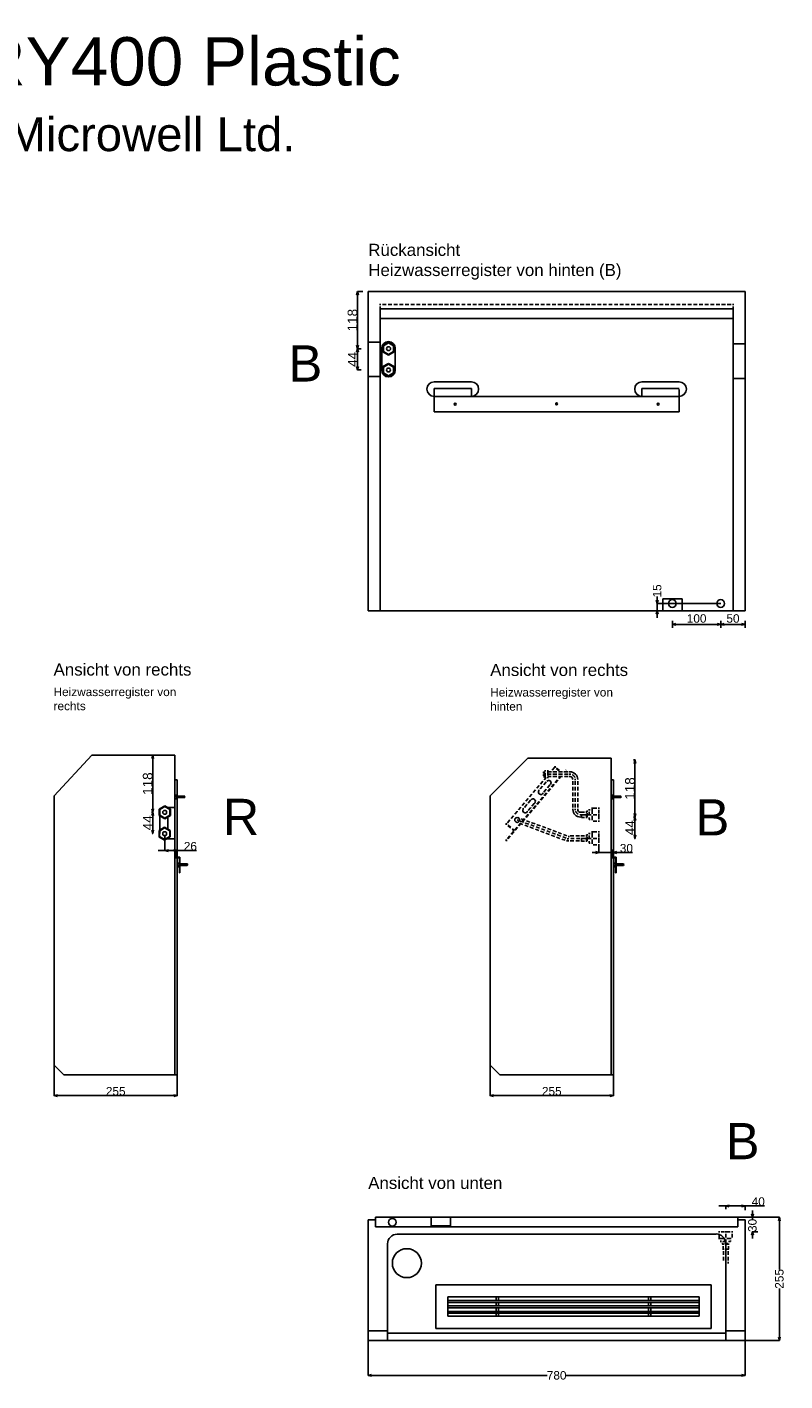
# Model space of a CAD drawing. Extents: x -655 to 2542, y -634 to 2168.
# Tile 4 of 4: x 974 to 2542, y -634 to 2168. Entities that reach past the tile are written whole.
import ezdxf

# ---------------------------------------------------------------- set-up
doc = ezdxf.new("R2010")
doc.units = 0
doc.header["$MEASUREMENT"] = 0
for name, pattern in [('Achse', [11.5, 0, -4, 7.5, 0]), ('Hidden Line', [19.5611, 14.1111, -5.45]), ('Čerchovaná', [215, 100, -50, 15, -50])]:
    doc.linetypes.add(name, pattern=pattern)
for name, color, linetype in [('Desky', 7, 'Continuous'), ('Kóty délkové', 7, 'Continuous'), ('Nábytek a zařízení', 7, 'Continuous'), ('Oblouky a kružnice', 7, 'Continuous'), ('Střechy', 7, 'Continuous'), ('Textové bloky', 7, 'Continuous'), ('Zdi', 7, 'Continuous'), ('Čáry', 7, 'Continuous')]:
    doc.layers.add(name, color=color, linetype=linetype)
doc.styles.add('GENERATED_STYLE_1', font='ARIAL.ttf')
doc.dimstyles.new('Dimstyle_300', dxfattribs={"dimtxt": 17.5, "dimasz": 7.125, "dimexe": 0.18, "dimexo": 0, "dimgap": 0.09, "dimtad": 1, "dimdec": 0, "dimzin": 0, "dimdsep": 46, "dimtxsty": 'GENERATED_STYLE_1', "dimblk": 'ARROWHEAD_3', "dimblk1": 'ARROWHEAD_3', "dimblk2": 'ARROWHEAD_3', "dimcen": 0.09, "dimclrd": 7, "dimclre": 7, "dimclrt": 7, "dimazin": 0, "dimtfac": 1, "dimtdec": 4, "dimtmove": 0, "dimatfit": 0, "dimfxl": 1, "dimtolj": 1, "dimtzin": 0, "dimarcsym": 0})
doc.dimstyles.new('Peter', dxfattribs={"dimtxt": 20, "dimasz": 7.125, "dimexe": 0.18, "dimexo": 0, "dimgap": 0.09, "dimtad": 1, "dimdec": 0, "dimzin": 0, "dimdsep": 46, "dimtxsty": 'GENERATED_STYLE_1', "dimblk": 'ARROWHEAD_3', "dimblk1": 'ARROWHEAD_3', "dimblk2": 'ARROWHEAD_3', "dimcen": 0.09, "dimclrd": 7, "dimclre": 7, "dimclrt": 7, "dimazin": 0, "dimtfac": 1, "dimtdec": 4, "dimtmove": 0, "dimatfit": 0, "dimfxl": 1, "dimtolj": 1, "dimtzin": 0, "dimarcsym": 0})

# ---------------------------------------------------------------- blocks, each defined once
blk = doc.blocks.new('ARROWHEAD_3')
at = {"color": 0, "linetype": 'Continuous'}
blk.add_line((0, 0), (-1, 0), dxfattribs=at)
blk.add_lwpolyline([(-1, 0.2679), (0, 0), (-1, -0.2679)], dxfattribs=at)
blk = doc.blocks.new('*D337')
at = {"layer": 'Defpoints', "color": 0}
for p in [(1030, 20), (1285, 0), (1030, -43.3)]:
    blk.add_point(p, dxfattribs=at)
at = {"layer": 'Kóty délkové', "color": 7, "linetype": 'Continuous', "lineweight": -2}
for p, q in [((1030, 20), (1030, -43.5)), ((1285, 0), (1285, -43.5)), ((1277.9, -43.3), (1037.1, -43.3))]:
    blk.add_line(p, q, dxfattribs=at)
at = {"layer": 'Kóty délkové', "color": 7, "lineweight": -2, "xscale": 7.124999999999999, "yscale": 7.124999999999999, "zscale": 7.124999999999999}
for p, rotation in [((1030, -43.3), 180), ((1285, -43.3), 359.9999999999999)]:
    blk.add_blockref('ARROWHEAD_3', p, dxfattribs=dict(at, rotation=rotation))
at = {"layer": 'Kóty délkové', "color": 7, "linetype": 'Continuous', "insert": (1157.5, -34.3), "char_height": 17.5, "attachment_point": 5, "style": 'GENERATED_STYLE_1'}
blk.add_mtext('\\A1;255', dxfattribs=at)
blk = doc.blocks.new('*D338')
at = {"layer": 'Defpoints', "color": 0}
for p in [(1285, 610), (1259.3, 494), (1259.3, 463.6)]:
    blk.add_point(p, dxfattribs=at)
at = {"layer": 'Kóty délkové', "color": 7, "linetype": 'Continuous', "lineweight": -2}
for p, q in [((1285, 610), (1285, 463.5)), ((1259.3, 494), (1259.3, 463.5)), ((1259.3, 463.6), (1245.1, 463.6)), ((1277.9, 463.6), (1266.5, 463.6)), ((1285, 463.6), (1324.8, 463.6)), ((1285, 463.6), (1299.2, 463.6))]:
    blk.add_line(p, q, dxfattribs=at)
at = {"layer": 'Kóty délkové', "color": 7, "lineweight": -2, "xscale": 7.124999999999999, "yscale": 7.124999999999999, "zscale": 7.124999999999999, "rotation": 180}
blk.add_blockref('ARROWHEAD_3', (1259.3, 463.6), dxfattribs=at)
at = {"layer": 'Kóty délkové', "color": 7, "lineweight": -2, "xscale": 7.124999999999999, "yscale": 7.124999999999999, "zscale": 7.124999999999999}
blk.add_blockref('ARROWHEAD_3', (1285, 463.6), dxfattribs=at)
at = {"layer": 'Kóty délkové', "color": 7, "linetype": 'Continuous', "insert": (1312, 472.7), "char_height": 17.5, "attachment_point": 5, "style": 'GENERATED_STYLE_1'}
blk.add_mtext('\\A1;26', dxfattribs=at)
blk = doc.blocks.new('*D339')
at = {"layer": 'Defpoints', "color": 0}
for p in [(1932.5, 20), (2187.5, 0), (1932.5, -43.3)]:
    blk.add_point(p, dxfattribs=at)
at = {"layer": 'Kóty délkové', "color": 7, "linetype": 'Continuous', "lineweight": -2}
for p, q in [((1932.5, 20), (1932.5, -43.5)), ((2187.5, 0), (2187.5, -43.5)), ((2180.4, -43.3), (1939.6, -43.3))]:
    blk.add_line(p, q, dxfattribs=at)
at = {"layer": 'Kóty délkové', "color": 7, "lineweight": -2, "xscale": 7.124999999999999, "yscale": 7.124999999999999, "zscale": 7.124999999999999}
for p, rotation in [((1932.5, -43.3), 179.9999999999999), ((2187.5, -43.3), 359.9999999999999)]:
    blk.add_blockref('ARROWHEAD_3', p, dxfattribs=dict(at, rotation=rotation))
at = {"layer": 'Kóty délkové', "color": 7, "linetype": 'Continuous', "insert": (2060, -34.3), "char_height": 17.5, "attachment_point": 5, "style": 'GENERATED_STYLE_1'}
blk.add_mtext('\\A1;255', dxfattribs=at)
blk = doc.blocks.new('*D340')
at = {"layer": 'Defpoints', "color": 0}
for p in [(2187.5, 610), (2157.5, 474.5), (2157.5, 459.6)]:
    blk.add_point(p, dxfattribs=at)
at = {"layer": 'Kóty délkové', "color": 7, "linetype": 'Continuous', "lineweight": -2}
for p, q in [((2187.5, 610), (2187.5, 459.4)), ((2157.5, 459.6), (2143.3, 459.6)), ((2157.5, 474.5), (2157.5, 459.4)), ((2187.5, 459.6), (2157.5, 459.6)), ((2187.5, 459.6), (2226.9, 459.6)), ((2187.5, 459.6), (2201.8, 459.6))]:
    blk.add_line(p, q, dxfattribs=at)
at = {"layer": 'Kóty délkové', "color": 7, "lineweight": -2, "xscale": 7.124999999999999, "yscale": 7.124999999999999, "zscale": 7.124999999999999}
blk.add_blockref('ARROWHEAD_3', (2157.5, 459.6), dxfattribs=at)
at = {"layer": 'Kóty délkové', "color": 7, "lineweight": -2, "xscale": 7.124999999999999, "yscale": 7.124999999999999, "zscale": 7.124999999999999, "rotation": 180}
blk.add_blockref('ARROWHEAD_3', (2187.5, 459.6), dxfattribs=at)
at = {"layer": 'Kóty délkové', "color": 7, "linetype": 'Continuous', "insert": (2214.3, 468.6), "char_height": 17.5, "attachment_point": 5, "style": 'GENERATED_STYLE_1'}
blk.add_mtext('\\A1;30', dxfattribs=at)
blk = doc.blocks.new('*D341')
at = {"layer": 'Defpoints', "color": 0}
for p in [(2278.1, 975), (2409.5, 975), (2460, 960)]:
    blk.add_point(p, dxfattribs=at)
at = {"layer": 'Kóty délkové', "color": 7, "linetype": 'Continuous', "lineweight": -2}
for p, q in [((2278.1, 982.1), (2278.1, 989.2)), ((2409.5, 975), (2277.9, 975)), ((2460, 960), (2277.9, 960)), ((2278.1, 960), (2278.1, 975)), ((2278.1, 960), (2278.1, 945.7))]:
    blk.add_line(p, q, dxfattribs=at)
at = {"layer": 'Kóty délkové', "color": 7, "lineweight": -2, "xscale": 7.124999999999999, "yscale": 7.124999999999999, "zscale": 7.124999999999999}
for p, rotation in [((2278.1, 975), 270), ((2278.1, 960), 90)]:
    blk.add_blockref('ARROWHEAD_3', p, dxfattribs=dict(at, rotation=rotation))
at = {"layer": 'Kóty délkové', "color": 7, "linetype": 'Continuous', "insert": (2278.1, 1001.1), "char_height": 17.5, "attachment_point": 5, "rotation": 90, "style": 'GENERATED_STYLE_1'}
blk.add_mtext('\\A1;15', dxfattribs=at)
blk = doc.blocks.new('*D18')
at = {"layer": 'Kóty délkové', "color": 7, "linetype": 'Continuous'}
for p, q in [((3943.9, 22206.9), (3843.9, 22206.9)), ((3943.9, 22206.9), (3936.7, 22208.9)), ((3943.9, 22206.9), (3936.7, 22205)), ((3943.9, 22214), (3943.9, 22199.9)), ((3943.9, 22206.9), (3951.2, 22208.9)), ((3994.4, 22206.9), (3943.9, 22206.9)), ((3943.9, 22206.9), (3951.2, 22205)), ((3994.4, 22206.9), (3987.2, 22208.9)), ((3994.4, 22206.9), (3987.2, 22205)), ((3994.4, 22214), (3994.4, 22199.9))]:
    blk.add_line(p, q, dxfattribs=at)
at = {"layer": 'Kóty délkové', "color": 7, "style": 'GENERATED_STYLE_1', "oblique": 0}
blk.add_text('50', height=17.5, dxfattribs=at).set_placement((3955.7, 22210.4))
blk = doc.blocks.new('*D19')
at = {"layer": 'Kóty délkové', "color": 7, "linetype": 'Continuous'}
for p, q in [((3843.9, 22214), (3843.9, 22199.9)), ((3843.9, 22206.9), (3851.2, 22208.9)), ((3943.9, 22206.9), (3843.9, 22206.9)), ((3843.9, 22206.9), (3851.2, 22205)), ((3943.9, 22206.9), (3936.7, 22208.9)), ((3943.9, 22206.9), (3936.7, 22205))]:
    blk.add_line(p, q, dxfattribs=at)
at = {"layer": 'Kóty délkové', "color": 7, "style": 'GENERATED_STYLE_1', "oblique": 0}
blk.add_text('100', height=17.5, dxfattribs=at).set_placement((3873.7, 22210.4))
blk = doc.blocks.new('*D366')
at = {"color": 7, "linetype": 'Continuous', "lineweight": -2}
for p, q in [((1231.3, 661.3), (1234.3, 661.3)), ((1234.1, 550.4), (1234.1, 654.2)), ((1231.3, 543.2), (1234.3, 543.2))]:
    blk.add_line(p, q, dxfattribs=at)
at = {"layer": 'Defpoints', "color": 0}
for p in [(1231.3, 661.3), (1234.1, 661.3), (1231.3, 543.2)]:
    blk.add_point(p, dxfattribs=at)
at = {"color": 7, "lineweight": -2, "xscale": 7.124999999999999, "yscale": 7.124999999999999, "zscale": 7.124999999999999}
for p, rotation in [((1234.1, 661.3), 90), ((1234.1, 543.2), 270)]:
    blk.add_blockref('ARROWHEAD_3', p, dxfattribs=dict(at, rotation=rotation))
at = {"color": 7, "linetype": 'Continuous', "lineweight": 0, "insert": (1223.8, 602.3), "char_height": 20, "attachment_point": 5, "rotation": 90, "style": 'GENERATED_STYLE_1'}
blk.add_mtext('\\A1;118', dxfattribs=at)
blk = doc.blocks.new('*D367')
at = {"color": 7, "linetype": 'Continuous', "lineweight": -2}
for p, q in [((1231.3, 543.2), (1234.3, 543.2)), ((1234.1, 506.2), (1234.1, 536.1)), ((1232.8, 499.1), (1234.3, 499.1))]:
    blk.add_line(p, q, dxfattribs=at)
at = {"layer": 'Defpoints', "color": 0}
for p in [(1231.3, 543.2), (1234.1, 543.2), (1232.8, 499.1)]:
    blk.add_point(p, dxfattribs=at)
at = {"color": 7, "lineweight": -2, "xscale": 7.124999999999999, "yscale": 7.124999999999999, "zscale": 7.124999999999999}
for p, rotation in [((1234.1, 543.2), 90), ((1234.1, 499.1), 270)]:
    blk.add_blockref('ARROWHEAD_3', p, dxfattribs=dict(at, rotation=rotation))
at = {"color": 7, "linetype": 'Continuous', "lineweight": 0, "insert": (1224, 521.2), "char_height": 20, "attachment_point": 5, "rotation": 90, "style": 'GENERATED_STYLE_1'}
blk.add_mtext('\\A1;44', dxfattribs=at)
blk = doc.blocks.new('*D371')
at = {"color": 7, "linetype": 'Continuous', "lineweight": -2}
for p, q in [((2229.3, 651.2), (2232.3, 651.2)), ((2232.1, 540.3), (2232.1, 644.1)), ((2229.3, 533.2), (2232.3, 533.2))]:
    blk.add_line(p, q, dxfattribs=at)
at = {"layer": 'Defpoints', "color": 0}
for p in [(2229.3, 651.2), (2232.1, 651.2), (2229.3, 533.2)]:
    blk.add_point(p, dxfattribs=at)
at = {"color": 7, "lineweight": -2, "xscale": 7.124999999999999, "yscale": 7.124999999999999, "zscale": 7.124999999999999}
for p, rotation in [((2232.1, 651.2), 90), ((2232.1, 533.2), 270)]:
    blk.add_blockref('ARROWHEAD_3', p, dxfattribs=dict(at, rotation=rotation))
at = {"color": 7, "linetype": 'Continuous', "lineweight": 0, "insert": (2221.8, 592.2), "char_height": 20, "attachment_point": 5, "rotation": 90, "style": 'GENERATED_STYLE_1'}
blk.add_mtext('\\A1;118', dxfattribs=at)
blk = doc.blocks.new('*D372')
at = {"color": 7, "linetype": 'Continuous', "lineweight": -2}
for p, q in [((2229.3, 533.2), (2232.3, 533.2)), ((2232.1, 496.1), (2232.1, 526.1)), ((2230.8, 489), (2232.3, 489))]:
    blk.add_line(p, q, dxfattribs=at)
at = {"layer": 'Defpoints', "color": 0}
for p in [(2229.3, 533.2), (2232.1, 533.2), (2230.8, 489)]:
    blk.add_point(p, dxfattribs=at)
at = {"color": 7, "lineweight": -2, "xscale": 7.124999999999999, "yscale": 7.124999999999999, "zscale": 7.124999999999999}
for p, rotation in [((2232.1, 533.2), 90), ((2232.1, 489), 270)]:
    blk.add_blockref('ARROWHEAD_3', p, dxfattribs=dict(at, rotation=rotation))
at = {"color": 7, "linetype": 'Continuous', "lineweight": 0, "insert": (2222, 511.1), "char_height": 20, "attachment_point": 5, "rotation": 90, "style": 'GENERATED_STYLE_1'}
blk.add_mtext('\\A1;44', dxfattribs=at)
blk = doc.blocks.new('*D394')
at = {"color": 7, "linetype": 'Continuous', "lineweight": -2}
for p, q in [((1669, 1620.3), (1657.8, 1620.3)), ((1657.9, 1509.4), (1657.9, 1613.2)), ((1665.8, 1502.3), (1657.8, 1502.3))]:
    blk.add_line(p, q, dxfattribs=at)
at = {"layer": 'Defpoints', "color": 0}
for p in [(1657.9, 1620.3), (1669, 1620.3), (1665.8, 1502.3)]:
    blk.add_point(p, dxfattribs=at)
at = {"color": 7, "lineweight": -2, "xscale": 7.124999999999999, "yscale": 7.124999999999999, "zscale": 7.124999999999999}
for p, rotation in [((1657.9, 1620.3), 90), ((1657.9, 1502.3), 270)]:
    blk.add_blockref('ARROWHEAD_3', p, dxfattribs=dict(at, rotation=rotation))
at = {"color": 7, "linetype": 'Continuous', "lineweight": 0, "insert": (1647.6, 1561.3), "char_height": 20, "attachment_point": 5, "rotation": 90, "style": 'GENERATED_STYLE_1'}
blk.add_mtext('\\A1;118', dxfattribs=at)
blk = doc.blocks.new('*D395')
at = {"color": 7, "linetype": 'Continuous', "lineweight": -2}
for p, q in [((1657.9, 1502.3), (1657.8, 1502.3)), ((1657.9, 1465.4), (1657.9, 1495.2)), ((1665.8, 1458.3), (1657.8, 1458.3))]:
    blk.add_line(p, q, dxfattribs=at)
at = {"layer": 'Defpoints', "color": 0}
for p in [(1657.9, 1502.3), (1657.9, 1502.3), (1665.8, 1458.3)]:
    blk.add_point(p, dxfattribs=at)
at = {"color": 7, "lineweight": -2, "xscale": 7.124999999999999, "yscale": 7.124999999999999, "zscale": 7.124999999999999}
for p, rotation in [((1657.9, 1502.3), 90), ((1657.9, 1458.3), 270)]:
    blk.add_blockref('ARROWHEAD_3', p, dxfattribs=dict(at, rotation=rotation))
at = {"color": 7, "linetype": 'Continuous', "lineweight": 0, "insert": (1647.9, 1480.3), "char_height": 20, "attachment_point": 5, "rotation": 90, "style": 'GENERATED_STYLE_1'}
blk.add_mtext('\\A1;44', dxfattribs=at)
blk = doc.blocks.new('*D407')
at = {"layer": 'Defpoints', "color": 0}
for p in [(2445, -295), (2530.9, -295), (2460, -550)]:
    blk.add_point(p, dxfattribs=at)
at = {"layer": 'Kóty délkové', "color": 7, "linetype": 'Continuous', "lineweight": -2}
for p, q in [((2445, -295), (2531.1, -295)), ((2530.9, -302.1), (2530.9, -402.9)), ((2530.9, -542.9), (2530.9, -442.1)), ((2460, -550), (2531.1, -550))]:
    blk.add_line(p, q, dxfattribs=at)
at = {"layer": 'Kóty délkové', "color": 7, "lineweight": -2, "xscale": 7.124999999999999, "yscale": 7.124999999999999, "zscale": 7.124999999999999}
for p, rotation in [((2530.9, -295), 89.9999999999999), ((2530.9, -550), 269.9999999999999)]:
    blk.add_blockref('ARROWHEAD_3', p, dxfattribs=dict(at, rotation=rotation))
at = {"layer": 'Kóty délkové', "color": 7, "linetype": 'Continuous', "insert": (2530.9, -422.5), "char_height": 17.5, "attachment_point": 5, "rotation": 90, "style": 'GENERATED_STYLE_1'}
blk.add_mtext('\\A1;255', dxfattribs=at)
blk = doc.blocks.new('*D408')
at = {"layer": 'Defpoints', "color": 0}
for p in [(1680, -550), (2460, -550), (2460, -622.2)]:
    blk.add_point(p, dxfattribs=at)
at = {"layer": 'Kóty délkové', "color": 7, "linetype": 'Continuous', "lineweight": -2}
for p, q in [((1680, -550), (1680, -622.4)), ((2460, -550), (2460, -622.4)), ((1687.1, -622.2), (2050.7, -622.2)), ((2452.9, -622.2), (2089.3, -622.2))]:
    blk.add_line(p, q, dxfattribs=at)
at = {"layer": 'Kóty délkové', "color": 7, "lineweight": -2, "xscale": 7.124999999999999, "yscale": 7.124999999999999, "zscale": 7.124999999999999}
for p, rotation in [((1680, -622.2), 179.9999999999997), ((2460, -622.2), 359.9999999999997)]:
    blk.add_blockref('ARROWHEAD_3', p, dxfattribs=dict(at, rotation=rotation))
at = {"layer": 'Kóty délkové', "color": 7, "linetype": 'Continuous', "insert": (2070, -622.2), "char_height": 17.5, "attachment_point": 5, "style": 'GENERATED_STYLE_1'}
blk.add_mtext('\\A1;780', dxfattribs=at)
blk = doc.blocks.new('*D409')
at = {"layer": 'Defpoints', "color": 0}
for p in [(2445, -295), (2475.2, -295), (2486.3, -325)]:
    blk.add_point(p, dxfattribs=at)
at = {"layer": 'Kóty délkové', "color": 7, "linetype": 'Continuous', "lineweight": -2}
for p, q in [((2445, -295), (2475.4, -295)), ((2475.2, -295), (2475.2, -280.8)), ((2475.2, -295), (2475.2, -299.2)), ((2486.3, -325), (2475, -325)), ((2475.2, -325), (2475.2, -324.3)), ((2475.2, -325), (2475.2, -339.2))]:
    blk.add_line(p, q, dxfattribs=at)
at = {"layer": 'Kóty délkové', "color": 7, "lineweight": -2, "xscale": 7.124999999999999, "yscale": 7.124999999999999, "zscale": 7.124999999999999}
for p, rotation in [((2475.2, -295), 270), ((2475.2, -325), 90)]:
    blk.add_blockref('ARROWHEAD_3', p, dxfattribs=dict(at, rotation=rotation))
at = {"layer": 'Kóty délkové', "color": 7, "linetype": 'Continuous', "insert": (2475.2, -311.8), "char_height": 17.5, "attachment_point": 5, "rotation": 90, "style": 'GENERATED_STYLE_1'}
blk.add_mtext('\\A1;30', dxfattribs=at)
blk = doc.blocks.new('*D412')
at = {"layer": 'Defpoints', "color": 0}
for p in [(2420, -271.6), (2420, -278.1), (2460, -280.5)]:
    blk.add_point(p, dxfattribs=at)
at = {"layer": 'Kóty délkové', "color": 7, "linetype": 'Continuous', "lineweight": -2}
for p, q in [((2420, -271.6), (2405.8, -271.6)), ((2420, -278.1), (2420, -271.5)), ((2452.9, -271.6), (2427.1, -271.6)), ((2460, -280.5), (2460, -271.5)), ((2460, -271.6), (2500.1, -271.6)), ((2460, -271.6), (2474.3, -271.6))]:
    blk.add_line(p, q, dxfattribs=at)
at = {"layer": 'Kóty délkové', "color": 7, "lineweight": -2, "xscale": 7.124999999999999, "yscale": 7.124999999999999, "zscale": 7.124999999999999, "rotation": 180}
blk.add_blockref('ARROWHEAD_3', (2420, -271.6), dxfattribs=at)
at = {"layer": 'Kóty délkové', "color": 7, "lineweight": -2, "xscale": 7.124999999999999, "yscale": 7.124999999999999, "zscale": 7.124999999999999}
blk.add_blockref('ARROWHEAD_3', (2460, -271.6), dxfattribs=at)
at = {"layer": 'Kóty délkové', "color": 7, "linetype": 'Continuous', "insert": (2487.2, -262.6), "char_height": 17.5, "attachment_point": 5, "style": 'GENERATED_STYLE_1'}
blk.add_mtext('\\A1;40', dxfattribs=at)
blk = doc.blocks.new('DIM_25', base_point=(3943.9, 22206.9))
at = {"layer": 'Kóty délkové', "color": 7, "linetype": 'Continuous'}
dim = blk.add_linear_dim(base=(3943.9456, 22206.9372), p1=(3994.4203, 22235.1445), p2=(3943.9456, 22250.1445), angle=180, dimstyle='Dimstyle_300', dxfattribs=at)
dim.commit()
dim.dimension.update_dxf_attribs({"geometry": '*D18', "text_midpoint": (3962.4329, 22219.1872)})
dim = blk.add_aligned_dim(p1=(3943.9, 22250.1), p2=(3843.9, 22250.1), distance=43.2, dimstyle='Dimstyle_300', dxfattribs=at)
dim.commit()
dim.dimension.update_dxf_attribs({"geometry": '*D19', "text_midpoint": (3880.4, 22219.2)})

msp = doc.modelspace()

# ---------------------------------------------------------------- linework, layer by layer
at = {"layer": 'Desky', "color": 7, "linetype": 'Achse'}
msp.add_line((2435, 1594), (1705, 1594), dxfattribs=at)
at = {"layer": 'Desky', "color": 7, "linetype": 'Continuous'}
for p, q in [((2435, 1585), (1705, 1585)), ((1680, 975), (1680, 980)), ((2460, 975), (2460, 980))]:
    msp.add_line(p, q, dxfattribs=at)
at = {"layer": 'Desky', "color": 1, "linetype": 'Continuous'}
msp.add_line((2435, 1565), (1705, 1565), dxfattribs=at)
at = {"layer": 'Nábytek a zařízení', "color": 7, "linetype": 'Continuous'}
for p, q in [((2285.4, 960), (2285, 960)), ((2286.5, 960), (2285.4, 960)), ((2288.3, 960), (2286.5, 960)), ((2290.8, 960), (2288.3, 960)), ((2293.9, 960), (2290.8, 960)), ((2297.5, 960), (2293.9, 960)), ((2301.4, 960), (2297.5, 960)), ((2305.7, 960), (2301.4, 960)), ((2310, 960), (2305.7, 960)), ((2314.3, 960), (2310, 960)), ((2318.6, 960), (2314.3, 960)), ((2322.5, 960), (2318.6, 960)), ((2326.1, 960), (2322.5, 960)), ((2329.2, 960), (2326.1, 960)), ((2331.7, 960), (2329.2, 960)), ((2333.5, 960), (2331.7, 960)), ((2334.6, 960), (2333.5, 960)), ((2335, 960), (2334.6, 960))]:
    msp.add_line(p, q, dxfattribs=at)
at = {"layer": 'Oblouky a kružnice', "color": 1, "linetype": 'Continuous'}
for centre, radius in [((1722.2, 1502.3), 4), ((1722, 1458.2), 4), ((1258.9, 542.9), 4), ((1988.3, 527.2), 5), ((1258.8, 498.8), 4)]:
    msp.add_circle(centre, radius, dxfattribs=at)
at = {"layer": 'Oblouky a kružnice', "color": 7, "linetype": 'Continuous'}
for centre, radius in [((1860, 1387.7), 2), ((2070, 1388), 2), ((2280, 1387.7), 2), ((2309.5, 975), 8), ((2409.5, 975), 8), ((1730, -305.3), 8), ((1760, -390), 30)]:
    msp.add_circle(centre, radius, dxfattribs=at)
for centre, radius, start, end in [((1722, 1503.1), 14, 0, 180), ((1722, 1457.9), 14, 180, 0), ((1816.5, 1418.7), 15, 90, 270), ((1893.5, 1418.7), 15, 270, 90), ((2246.5, 1418.7), 15, 90, 270), ((2323.5, 1418.7), 15, 270, 90), ((1740, -350), 20, 90, 180), ((2399.9, -349.5), 20, 0, 90)]:
    msp.add_arc(centre, radius, start, end, dxfattribs=at)
at = {"layer": 'Oblouky a kružnice', "color": 1, "linetype": 'Continuous'}
for centre, radius, start, end in [((2097.6, 610.8), 16, 0, 90), ((2097.6, 610.8), 6, 0, 90), ((2053.4, 603.9), 5, 321.7648, 139.5836), ((2021, 565.8), 5, 321.7648, 139.5836), ((2037.2, 584.8), 5, 139.5494, 321.4774), ((2004.8, 546.8), 5, 139.5494, 321.4774), ((2119.6, 549), 16, 180, 270), ((2119.6, 549), 6, 180, 270), ((2095.2, 494), 10, 249.7053, 269.6035), ((2415, -387.3), 10, 339.7053, 359.6035)]:
    msp.add_arc(centre, radius, start, end, dxfattribs=at)
at = {"layer": 'Oblouky a kružnice', "color": 1, "linetype": 'Achse'}
for centre, start, end in [((2097.6, 610.8), 0, 90), ((2119.6, 549), 180, 270)]:
    msp.add_arc(centre, 11, start, end, dxfattribs=at)
at = {"layer": 'Střechy', "color": 7, "linetype": 'Continuous'}
for p, q in [((1680.2, 1620.3), (2460.2, 1620.3)), ((2460, 1620.3), (2460, 1535)), ((1680, 1527.9), (1680, 1535)), ((2460, 1527.9), (2460, 1535)), ((2460, 1527.9), (2460, 1535))]:
    msp.add_line(p, q, dxfattribs=at)
at = {"layer": 'Zdi', "color": 7, "linetype": 'Continuous'}
for p, q in [((1680, 1040), (1680.2, 1620.3)), ((1705, 960), (1705, 1585)), ((2435, 1585), (2435, 960)), ((1705, 1565), (2435, 1565)), ((1680, 980), (1680, 1527.9)), ((2460, 1535), (2460, 1040)), ((2460, 980), (2460, 1527.9)), ((1680, 975), (1680, 1035)), ((2460, 1035), (2460, 975)), ((1680, 975), (1680, 960)), ((1705, 960), (1680, 960)), ((2285, 960), (1705, 960)), ((2435, 960), (2335, 960)), ((2460, 960), (2435, 960)), ((2460, 975), (2460, 960))]:
    msp.add_line(p, q, dxfattribs=at)
at = {"layer": 'Čáry', "color": 7, "linetype": 'Achse'}
for p, q in [((1705, 1594), (1705, 1585)), ((2435, 1594), (2435, 1585))]:
    msp.add_line(p, q, dxfattribs=at)
at = {"layer": 'Čáry', "color": 7, "linetype": 'Continuous'}
for p, q in [((1706, 1515.6), (1681, 1515.6)), ((1708, 1457.1), (1708, 1503.1)), ((1736, 1457.1), (1736, 1503.1)), ((2435, 1512.5), (2460, 1512.5)), ((1706.2, 1444.5), (1681.2, 1444.5)), ((1816.5, 1433.7), (1893.6, 1433.7)), ((2246.5, 1433.7), (2323.6, 1433.7)), ((2435, 1440.5), (2460, 1440.5)), ((1816.5, 1419.7), (1893.5, 1419.7)), ((1816.5, 1371.7), (1816.5, 1419.7)), ((2323.5, 1403.7), (1816.5, 1403.7)), ((2323.5, 1419.7), (2246.5, 1419.7)), ((2323.5, 1371.7), (2323.5, 1403.7)), ((2323.5, 1371.7), (1816.5, 1371.7)), ((2290, 960), (2290, 985)), ((2330, 985), (2290, 985)), ((2330, 960), (2330, 985)), ((1030, 577.2), (1107.8, 660.9)), ((1280, 660.9), (1107.8, 660.9)), ((1280, 0), (1280, 660.9)), ((1932.5, 577.2), (2010.3, 655)), ((2182.5, 655), (2010.3, 655)), ((2182.5, 0), (2182.5, 655)), ((1285, 610), (1280, 610)), ((1285, 0), (1285, 610)), ((2187.5, 610), (2182.5, 610)), ((2187.5, 0), (2187.5, 610)), ((1030, 20), (1030, 577.2)), ((1280, 578.5), (1284, 578.5)), ((1280, 570.5), (1280, 578.5)), ((1280, 576.5), (1284, 576.5)), ((1280, 572.5), (1284, 572.5)), ((1280, 570.5), (1284, 570.5)), ((1284, 570.5), (1284, 578.5)), ((1284, 576.5), (1300.1, 576.5)), ((1284, 573.5), (1300.1, 573.5)), ((1300.1, 576.5), (1301, 575)), ((1300.1, 573.5), (1301, 575)), ((1932.5, 20), (1932.5, 577.2)), ((2182.5, 578.5), (2186.5, 578.5)), ((2182.5, 570.5), (2182.5, 578.5)), ((2182.5, 576.5), (2186.5, 576.5)), ((2182.5, 572.5), (2186.5, 572.5)), ((2182.5, 570.5), (2186.5, 570.5)), ((2186.5, 570.5), (2186.5, 578.5)), ((2186.5, 576.5), (2202.6, 576.5)), ((2186.5, 573.5), (2202.6, 573.5)), ((2202.6, 576.5), (2203.5, 575)), ((2202.6, 573.5), (2203.5, 575)), ((1248.5, 535.4), (1248.5, 505.4)), ((1264.2, 552.9), (1279.9, 552.9)), ((1265.4, 507.6), (1265.4, 533.2)), ((1264.2, 487.9), (1279.9, 487.9)), ((1280.5, 449), (1280.5, 466)), ((1281.5, 466), (1280.5, 466)), ((1280.5, 449), (1289.5, 449)), ((1281.5, 450), (1281.5, 466)), ((1281.5, 450), (1290.5, 450)), ((1289.5, 418), (1289.5, 449)), ((1290.5, 418), (1290.5, 450)), ((2183, 449), (2183, 466)), ((2184, 466), (2183, 466)), ((2183, 449), (2192, 449)), ((2184, 450), (2184, 466)), ((2184, 450), (2193, 450)), ((2192, 418), (2192, 449)), ((2193, 418), (2193, 450)), ((1285.5, 438), (1289.5, 438)), ((1285.5, 430), (1285.5, 438)), ((1285.5, 436), (1289.5, 436)), ((1285.5, 432), (1289.5, 432)), ((1285.5, 430), (1289.5, 430)), ((1289.5, 436), (1305.7, 436)), ((1289.5, 433), (1305.7, 433)), ((1305.7, 436), (1306.5, 434.5)), ((1305.7, 433), (1306.5, 434.5)), ((2188, 438), (2192, 438)), ((2188, 430), (2188, 438)), ((2188, 436), (2192, 436)), ((2188, 432), (2192, 432)), ((2188, 430), (2192, 430)), ((2192, 436), (2208.2, 436)), ((2192, 433), (2208.2, 433)), ((2208.2, 436), (2209, 434.5)), ((2208.2, 433), (2209, 434.5)), ((1290.5, 418), (1289.5, 418)), ((2193, 418), (2192, 418)), ((1050, 0), (1030, 20)), ((1285, 0), (1050, 0)), ((1952.5, 0), (1932.5, 20)), ((2187.5, 0), (1952.5, 0)), ((1680, -300), (1695, -300)), ((1680, -315), (1680, -300)), ((1695, -295), (1695, -315)), ((2445, -295), (1695, -295)), ((1810, -312.7), (1810, -295)), ((1850, -312.7), (1850, -295)), ((2445, -295), (2445, -315)), ((2460, -300), (2445, -300)), ((2460, -300), (2460, -550)), ((1680, -315), (1680, -550)), ((1695, -315), (2445, -315)), ((1740, -330), (2400, -330)), ((1830, -312.7), (1810, -312.7)), ((1830, -312.7), (1850, -312.7)), ((1720, -350), (1720, -550)), ((2420, -350), (2420, -550)), ((1820, -435), (2390, -435)), ((1820, -525), (1820, -435)), ((2390, -525), (2390, -435)), ((1845, -500), (1845, -460)), ((1845, -460), (2365, -460)), ((1845, -467.2), (2365, -467.2)), ((1845, -471.2), (2365, -471.2)), ((1945, -467.2), (1945, -460)), ((1945, -478.4), (1945, -471.2)), ((1950, -467.2), (1950, -460)), ((1950, -478.4), (1950, -471.2)), ((2260, -467.2), (2260, -460)), ((2260, -478.4), (2260, -471.2)), ((2265, -467.2), (2265, -460)), ((2265, -478.4), (2265, -471.2)), ((2365, -500), (2365, -460)), ((1845, -478.4), (2365, -478.4)), ((1845, -482.4), (2365, -482.4)), ((1845, -489.8), (2365, -489.8)), ((1845, -493.8), (2365, -493.8)), ((1845, -500), (2365, -500)), ((1945, -489.8), (1945, -482.4)), ((1945, -500), (1945, -493.8)), ((1950, -489.8), (1950, -482.4)), ((1950, -500), (1950, -493.8)), ((2260, -489.8), (2260, -482.4)), ((2260, -500), (2260, -493.8)), ((2265, -489.8), (2265, -482.4)), ((2265, -500), (2265, -493.8)), ((1680, -530), (1720, -530)), ((1820, -525), (2390, -525)), ((2420, -530), (2460, -530)), ((1680, -550), (2460, -550)), ((2420, -535), (1720, -535))]:
    msp.add_line(p, q, dxfattribs=at)
at = {"layer": 'Čáry', "color": 1, "linetype": 'Continuous'}
for p, q in [((1722.2, 1515.8), (1710.5, 1509.1)), ((1711.8, 1508.3), (1722.2, 1514.3)), ((1733.9, 1509.1), (1722.2, 1515.8)), ((1722.2, 1514.3), (1732.6, 1508.3)), ((1710.5, 1509.1), (1710.5, 1495.6)), ((1710.5, 1495.6), (1722.2, 1488.8)), ((1711.8, 1496.3), (1711.8, 1508.3)), ((1722.2, 1490.3), (1711.8, 1496.3)), ((1732.6, 1496.3), (1722.2, 1490.3)), ((1722.2, 1488.8), (1733.9, 1495.6)), ((1732.6, 1508.3), (1732.6, 1496.3)), ((1733.9, 1495.6), (1733.9, 1509.1)), ((1710.3, 1464.9), (1710.3, 1451.4)), ((1722.2, 1471.8), (1710.5, 1465.1)), ((1711.6, 1464.2), (1722, 1470.2)), ((1711.6, 1452.2), (1711.6, 1464.2)), ((1722, 1470.2), (1732.4, 1464.2)), ((1733.9, 1465.1), (1722.2, 1471.8)), ((1732.4, 1464.2), (1732.4, 1452.2)), ((1733.7, 1451.4), (1733.7, 1464.9)), ((1710.3, 1451.4), (1722, 1444.7)), ((1722, 1446.2), (1711.6, 1452.2)), ((1732.4, 1452.2), (1722, 1446.2)), ((1722, 1444.7), (1733.7, 1451.4)), ((1247.2, 549.7), (1258.9, 556.4)), ((1247.2, 536.2), (1247.2, 549.7)), ((1258.9, 529.4), (1247.2, 536.2)), ((1258.9, 554.9), (1248.5, 548.9)), ((1248.5, 548.9), (1248.5, 536.9)), ((1248.5, 536.9), (1258.9, 530.9)), ((1258.9, 556.4), (1270.6, 549.7)), ((1269.2, 548.9), (1258.9, 554.9)), ((1258.9, 530.9), (1269.3, 536.9)), ((1270.6, 536.2), (1258.9, 529.4)), ((1269.3, 536.9), (1269.2, 548.9)), ((1270.6, 549.7), (1270.6, 536.2)), ((1247.1, 505.6), (1258.8, 512.3)), ((1247.1, 492.1), (1247.1, 505.6)), ((1248.5, 504.8), (1248.4, 492.8)), ((1258.8, 510.8), (1248.5, 504.8)), ((1258.8, 512.3), (1270.5, 505.6)), ((1269.2, 504.8), (1258.8, 510.8)), ((1269.2, 492.8), (1269.2, 504.8)), ((1270.5, 505.6), (1270.5, 492.1)), ((1258.3, 485.3), (1246.6, 492.1)), ((1248.4, 492.8), (1258.8, 486.8)), ((1270, 492.1), (1258.3, 485.3)), ((1258.8, 486.8), (1269.2, 492.8))]:
    msp.add_line(p, q, dxfattribs=at)
at = {"layer": 'Čáry', "color": 7, "linetype": 'Hidden Line'}
for p, q in [((1893.5, 1419.7), (1893.5, 1403.7)), ((2246.5, 1419.7), (2246.5, 1403.7)), ((2323.5, 1403.7), (2323.5, 1419.7))]:
    msp.add_line(p, q, dxfattribs=at)
at = {"layer": 'Čáry', "color": 1, "linetype": 'Achse'}
for p, q in [((1965.7, 485.4), (2077.6, 616.8)), ((1966.5, 484.8), (2078.9, 616.8)), ((2044, 625.2), (2042.8, 625.2)), ((2042.8, 625.2), (2042.8, 618.4)), ((2097.6, 621.8), (2042.8, 621.8)), ((2042.8, 618.4), (2044, 618.4)), ((2044, 616.1), (2044, 627.6)), ((2044, 627.6), (2046.1, 627.6)), ((2051.9, 628.8), (2046.1, 628.8)), ((2046.1, 628.8), (2046.1, 614.9)), ((2051.9, 614.9), (2051.9, 628.8)), ((2097.6, 626.8), (2051.9, 626.8)), ((2097.6, 616.8), (2051.9, 616.8)), ((2058.2, 626.8), (2066.8, 636.9)), ((2066.2, 636.2), (2077.2, 626.8)), ((2066.8, 636.9), (2078.8, 626.8)), ((2086.1, 626.8), (2089.6, 630.9)), ((2087.4, 626.8), (2090.4, 630.3)), ((2090.4, 630.3), (2089.6, 630.9)), ((1965.7, 518.2), (2048, 614.9)), ((2033.4, 588.1), (2049.6, 607.1)), ((2041.1, 581.7), (2057.3, 600.8)), ((2046.1, 616.1), (2044, 616.1)), ((2046.1, 614.9), (2051.9, 614.9)), ((2103.6, 549), (2103.6, 610.8)), ((2108.6, 549), (2108.6, 610.8)), ((2113.6, 549), (2113.6, 610.8)), ((2001, 550), (2017.2, 569)), ((2008.7, 543.6), (2024.9, 562.7)), ((2121.5, 543), (2119.6, 543)), ((2157.5, 538), (2119.6, 538)), ((2121.5, 533), (2119.6, 533)), ((2121.5, 543.5), (2121.5, 532.5)), ((2131.5, 543.5), (2121.5, 543.5)), ((2131.5, 532.5), (2121.5, 532.5)), ((2131.5, 544), (2131.5, 532)), ((2133.5, 544), (2131.5, 544)), ((2133.5, 545), (2133.5, 531)), ((2137.5, 545), (2133.5, 545)), ((2143.5, 548), (2137.5, 548)), ((2137.5, 548), (2137.5, 528)), ((2157.5, 551.5), (2143.5, 551.5)), ((2143.5, 551.5), (2143.5, 524.5)), ((2157.5, 524.5), (2157.5, 551.5)), ((1965.7, 518.2), (1981.9, 504.4)), ((1966.4, 519), (1982.6, 505.2)), ((2091.7, 483.6), (1986.6, 522.5)), ((2093.4, 488.3), (1988.3, 527.2)), ((2095.2, 493), (1990, 531.9)), ((2133.5, 532), (2131.5, 532)), ((2137.5, 531), (2133.5, 531)), ((2143.5, 528), (2137.5, 528)), ((2157.5, 524.5), (2143.5, 524.5)), ((1965.5, 495.9), (1964.7, 496.5)), ((2157.5, 489), (2094.2, 489)), ((2121.5, 484), (2095.1, 484)), ((2121.5, 494), (2095.2, 494)), ((2121.5, 494.5), (2121.5, 483.5)), ((2131.5, 494.5), (2121.5, 494.5)), ((2131.5, 483.5), (2121.5, 483.5)), ((2131.5, 495), (2131.5, 483)), ((2133.5, 495), (2131.5, 495)), ((2133.5, 483), (2131.5, 483)), ((2133.5, 496), (2133.5, 482)), ((2137.5, 496), (2133.5, 496)), ((2137.5, 482), (2133.5, 482)), ((2143.5, 499), (2137.5, 499)), ((2137.5, 499), (2137.5, 479)), ((2143.5, 479), (2137.5, 479)), ((2157.5, 502.5), (2143.5, 502.5)), ((2143.5, 502.5), (2143.5, 475.5)), ((2157.5, 475.5), (2157.5, 502.5)), ((2157.5, 475.5), (2143.5, 475.5)), ((2433.5, -325), (2406.5, -325)), ((2406.5, -325), (2406.5, -339)), ((2420, -325), (2420, -388.3)), ((2433.5, -325), (2433.5, -339)), ((2406.5, -339), (2433.5, -339)), ((2410, -339), (2410, -345)), ((2410, -345), (2430, -345)), ((2413, -345), (2413, -349)), ((2413, -349), (2427, -349)), ((2414, -349), (2414, -351)), ((2414, -351), (2426, -351)), ((2414.5, -351), (2414.5, -361)), ((2414.5, -361), (2425.5, -361)), ((2415, -361), (2415, -387.3)), ((2425, -361), (2425, -387.4)), ((2425.5, -351), (2425.5, -361)), ((2426, -349), (2426, -351)), ((2427, -345), (2427, -349)), ((2430, -339), (2430, -345))]:
    msp.add_line(p, q, dxfattribs=at)
at = {"layer": 'Čáry', "color": 7, "linetype": 'Čerchovaná'}
for p, q in [((1284, 576.1), (1300.4, 576.1)), ((1284, 573.9), (1300.4, 573.9)), ((2186.5, 576.1), (2202.9, 576.1)), ((2186.5, 573.9), (2202.9, 573.9)), ((1289.5, 435.6), (1305.9, 435.6)), ((1289.5, 433.4), (1305.9, 433.4)), ((2192, 435.6), (2208.4, 435.6)), ((2192, 433.4), (2208.4, 433.4))]:
    msp.add_line(p, q, dxfattribs=at)

# ---------------------------------------------------------------- block references
at = {"layer": 'Kóty délkové', "color": 7, "linetype": 'Continuous'}
msp.add_blockref('DIM_25', (2409.5, 931.8), dxfattribs=at)

# ---------------------------------------------------------------- texts
at = {"layer": 'Textové bloky', "color": 7, "style": 'GENERATED_STYLE_1'}
for s, insert, char_height, width, attachment_point in [('{DRY300/DRY400 Plastic}', (975, 2096.2), 100, 2950, 5), ('{v. 01/2014, Microwell Ltd.}', (975, 1939.5), 70, 2950, 5), ('{Rückansicht\\PHeizwasserregister von hinten (B)}', (1680.2, 1719.3), 25, 750, 1), ('{\\C1;B}', (1515.2, 1509.3), 75, 291.06, 1), ('{Ansicht von rechts}', (1028.9, 850.9), 25, 470.248, 1), ('{Ansicht von rechts}', (1932.5, 850), 25, 470.248, 1), ('{Heizwasserregister von rechts}', (1028.9, 800.9), 17.5, 255.516, 1), ('{Heizwasserregister von hinten}', (1932.5, 800), 17.5, 255.516, 1), ('{\\C1;R}', (1378.9, 570.9), 75, 291.06, 1), ('{\\C1;B}', (2357.5, 570), 75, 291.06, 1), ('{\\C1;B}', (2420, -100), 75, 291.06, 1), ('{Ansicht von unten}', (1680, -211.4), 25, 340.436, 1)]:
    msp.add_mtext(s, dxfattribs=dict(at, insert=insert, char_height=char_height, width=width, attachment_point=attachment_point))

# ---------------------------------------------------------------- dimensions: what is measured, and where the dimension line sits
at = {"linetype": 'Continuous', "lineweight": 0}
for base, p1, p2, picture, middle in [((1657.9, 1620.3), (1665.8, 1502.3), (1669, 1620.3), '*D394', (1647.6, 1561.3)), ((1657.9, 1502.3), (1665.8, 1458.3), (1657.9, 1502.3), '*D395', (1647.9, 1480.3)), ((1234.1, 661.3), (1231.3, 543.2), (1231.3, 661.3), '*D366', (1223.8, 602.3)), ((2232.1, 651.2), (2229.3, 533.2), (2229.3, 651.2), '*D371', (2221.8, 592.2)), ((1234.1, 543.2), (1232.8, 499.1), (1231.3, 543.2), '*D367', (1224, 521.2)), ((2232.1, 533.2), (2230.8, 489), (2229.3, 533.2), '*D372', (2222, 511.1))]:
    dim = msp.add_linear_dim(base=base, p1=p1, p2=p2, angle=90, dimstyle='Peter', dxfattribs=at)
    dim.commit()
    dim.dimension.update_dxf_attribs({"geometry": picture, "text_midpoint": middle})
at = {"layer": 'Kóty délkové', "color": 7, "linetype": 'Continuous'}
for base, p1, p2, picture, middle in [((2278.1, 975), (2460, 960), (2409.5, 975), '*D341', (2278.1, 1001.1)), ((2530.9, -295), (2460, -550), (2445, -295), '*D407', (2530.9, -422.5))]:
    dim = msp.add_linear_dim(base=base, p1=p1, p2=p2, angle=90, dimstyle='Dimstyle_300', dxfattribs=at)
    dim.commit()
    dim.dimension.update_dxf_attribs({"geometry": picture, "text_midpoint": middle, "text_rotation": 90})
for base, p1, p2, picture, middle in [((1259.3, 463.6), (1285, 610), (1259.3, 494), '*D338', (1312, 463.6)), ((2157.5, 459.6), (2187.5, 610), (2157.5, 474.5), '*D340', (2214.3, 459.6)), ((2420, -271.6), (2460, -280.5), (2420, -278.1), '*D412', (2487.2, -271.6))]:
    dim = msp.add_linear_dim(base=base, p1=p1, p2=p2, angle=180, dimstyle='Dimstyle_300', dxfattribs=at)
    dim.commit()
    dim.dimension.update_dxf_attribs({"geometry": picture, "text_midpoint": middle, "dimtype": 160})
for base, p1, p2, picture, middle in [((1030, -43.3), (1285, 0), (1030, 20), '*D337', (1157.5, -34.3)), ((1932.5, -43.3), (2187.5, 0), (1932.5, 20), '*D339', (2060, -34.3))]:
    dim = msp.add_linear_dim(base=base, p1=p1, p2=p2, angle=180, dimstyle='Dimstyle_300', dxfattribs=at)
    dim.commit()
    dim.dimension.update_dxf_attribs({"geometry": picture, "text_midpoint": middle})
dim = msp.add_linear_dim(base=(2475.2, -295), p1=(2486.3, -325), p2=(2445, -295), angle=90, dimstyle='Dimstyle_300', dxfattribs=at)
dim.commit()
dim.dimension.update_dxf_attribs({"geometry": '*D409', "text_midpoint": (2475.2, -311.8), "dimtype": 160, "text_rotation": 90})
dim = msp.add_aligned_dim(p1=(1680, -550), p2=(2460, -550), distance=-72.2, dimstyle='Dimstyle_300', dxfattribs=at)
dim.commit()
dim.dimension.update_dxf_attribs({"geometry": '*D408', "text_midpoint": (2070, -622.2), "text_rotation": 360})

doc.saveas('drawing.dxf')
